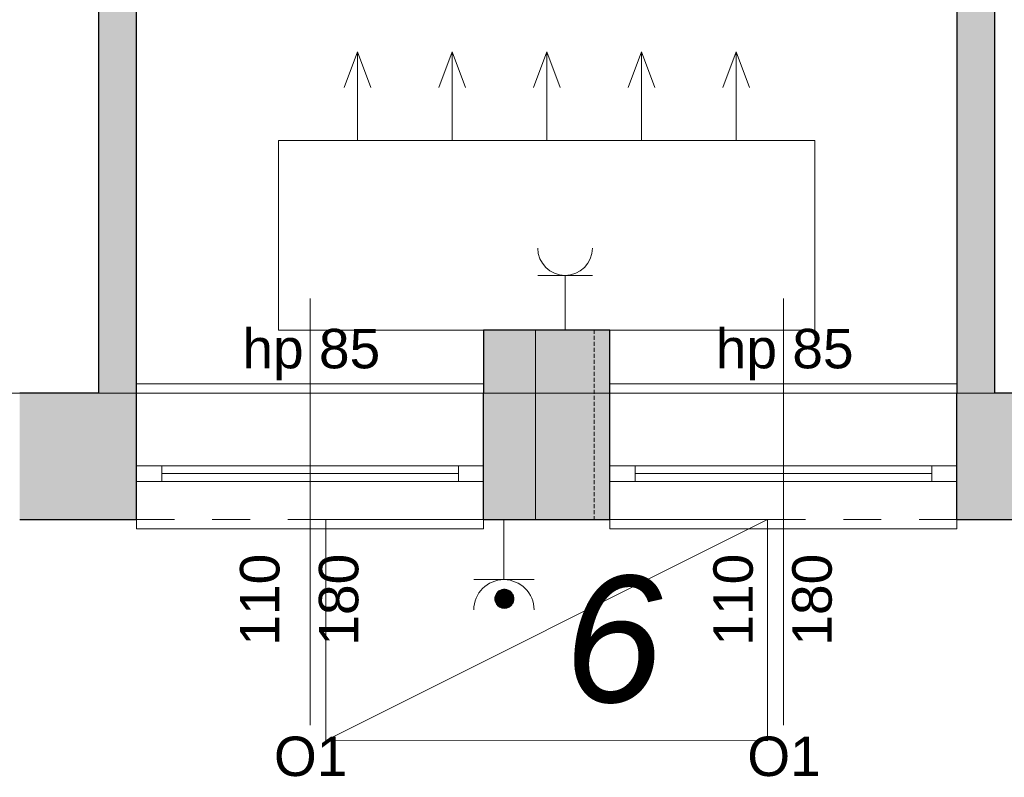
# Model space of a CAD drawing. Header units: centimetres. Extents: x -25572 to 23555, y -2435 to 15405.
# Tile 43 of 134: x 9611 to 9923, y 1562 to 1802. Entities that reach past the tile are written whole.
import ezdxf

# ---------------------------------------------------------------- set-up
doc = ezdxf.new("R2010")
doc.units = ezdxf.units.CM
doc.header["$MEASUREMENT"] = 0
doc.linetypes.add('DASHED', pattern=[1.905, 1.27, -0.635])
doc.linetypes.add('Przerywana', pattern=[24, 12, -12])
for name, color, linetype, lineweight in [('820-G Rysunki Obrazki_Nr_pióra__1', 7, 'Continuous', 13), ('820-G Rysunki Obrazki_Nr_pióra__10', 7, 'Continuous', 13), ('820-G Rysunki Obrazki_Nr_pióra__20', 1, 'Continuous', 13), ('820-G Rysunki Obrazki_Nr_pióra__4', 7, 'Continuous', 13), ('Nowe_220-A Ściany_Nr_pióra__19', 255, 'Continuous', 0), ('Nowe_220-A Ściany_Nr_pióra__23', 7, 'Continuous', 15), ('Nowe_220-A Ściany_Nr_pióra__27', 7, 'Continuous', 25), ('Nowe_220-A Ściany_Nr_pióra__3', 7, 'Continuous', 13), ('Nowe_220-A Ściany_Nr_pióra__7', 7, 'Continuous', 13), ('Nowe_450-K Stropy_Nr_pióra__89', 7, 'Continuous', 13)]:
    doc.layers.add(name, color=color, linetype=linetype, lineweight=lineweight)
doc.layers.add('820-G Rysunki Obrazki_Nr_pióra__5', color=7, linetype='Continuous', lineweight=13, true_color=0x40a5ff)
doc.layers.add('Nowe_220-A Ściany_Nr_pióra__45', color=7, linetype='Continuous', lineweight=15, true_color=0x40a5ff)
doc.styles.add('STYL_AUTOMATYCZNY_5', font='arial.ttf')
doc.styles.add('STYL_AUTOMATYCZNY_6', font='arial.ttf')

msp = doc.modelspace()

# ---------------------------------------------------------------- hatches: boundary and pattern name
at = {"layer": '820-G Rysunki Obrazki_Nr_pióra__1', "linetype": 'Continuous', "lineweight": 13}
for points in [[(9762.21, 1616.92), (9762.21, 1619.48), (9762.11, 1619.23)], [(9762.33, 1616.68), (9762.33, 1619.71), (9762.21, 1619.48)], [(9762.21, 1616.92), (9762.33, 1616.68), (9762.21, 1619.48)], [(9762.48, 1619.93), (9762.33, 1619.71), (9767.44, 1619.93)], [(9762.33, 1619.71), (9767.58, 1619.71), (9767.44, 1619.93)], [(9762.48, 1616.46), (9762.48, 1619.93), (9762.33, 1619.71)], [(9762.33, 1616.68), (9762.48, 1616.46), (9762.33, 1619.71)], [(9762.64, 1620.14), (9762.48, 1619.93), (9767.28, 1620.14)], [(9762.48, 1619.93), (9767.44, 1619.93), (9767.28, 1620.14)], [(9762.64, 1616.25), (9762.64, 1620.14), (9762.48, 1619.93)], [(9762.48, 1616.46), (9762.64, 1616.25), (9762.48, 1619.93)], [(9762.82, 1620.34), (9762.64, 1620.14), (9767.1, 1620.34)], [(9762.64, 1620.14), (9767.28, 1620.14), (9767.1, 1620.34)], [(9762.82, 1616.05), (9762.82, 1620.34), (9762.64, 1620.14)], [(9762.64, 1616.25), (9762.82, 1616.05), (9762.64, 1620.14)], [(9763.01, 1620.52), (9762.82, 1620.34), (9766.91, 1620.52)], [(9762.82, 1620.34), (9767.1, 1620.34), (9766.91, 1620.52)], [(9763.01, 1615.87), (9763.01, 1620.52), (9762.82, 1620.34)], [(9762.82, 1616.05), (9763.01, 1615.87), (9762.82, 1620.34)], [(9763.22, 1620.68), (9763.01, 1620.52), (9766.7, 1620.68)], [(9763.01, 1620.52), (9766.91, 1620.52), (9766.7, 1620.68)], [(9763.22, 1615.71), (9763.22, 1620.68), (9763.01, 1620.52)], [(9763.01, 1615.87), (9763.22, 1615.71), (9763.01, 1620.52)], [(9763.44, 1620.82), (9763.22, 1620.68), (9766.47, 1620.82)], [(9763.22, 1620.68), (9766.7, 1620.68), (9766.47, 1620.82)], [(9763.44, 1615.57), (9763.44, 1620.82), (9763.22, 1620.68)], [(9763.22, 1615.71), (9763.44, 1615.57), (9763.22, 1620.68)], [(9763.68, 1620.94), (9763.44, 1620.82), (9766.24, 1620.94)], [(9763.44, 1620.82), (9766.47, 1620.82), (9766.24, 1620.94)], [(9763.68, 1615.45), (9763.68, 1620.94), (9763.44, 1620.82)], [(9763.44, 1615.57), (9763.68, 1615.45), (9763.44, 1620.82)], [(9763.92, 1621.04), (9763.68, 1620.94), (9765.99, 1621.04)], [(9763.68, 1620.94), (9766.24, 1620.94), (9765.99, 1621.04)], [(9763.92, 1615.35), (9763.92, 1621.04), (9763.68, 1620.94)], [(9763.68, 1615.45), (9763.92, 1615.35), (9763.68, 1620.94)], [(9764.17, 1621.12), (9763.92, 1621.04), (9765.74, 1621.12)], [(9763.92, 1621.04), (9765.99, 1621.04), (9765.74, 1621.12)], [(9764.17, 1615.27), (9764.17, 1621.12), (9763.92, 1621.04)], [(9763.92, 1615.35), (9764.17, 1615.27), (9763.92, 1621.04)], [(9764.43, 1621.18), (9764.17, 1621.12), (9765.48, 1621.18)], [(9764.17, 1621.12), (9765.74, 1621.12), (9765.48, 1621.18)], [(9764.43, 1615.21), (9764.43, 1621.18), (9764.17, 1621.12)], [(9764.17, 1615.27), (9764.43, 1615.21), (9764.17, 1621.12)], [(9764.69, 1621.21), (9764.43, 1621.18), (9765.22, 1621.21)], [(9764.43, 1621.18), (9765.48, 1621.18), (9765.22, 1621.21)], [(9764.69, 1615.18), (9764.69, 1621.21), (9764.43, 1621.18)], [(9764.43, 1615.21), (9764.69, 1615.18), (9764.43, 1621.18)], [(9764.96, 1615.17), (9764.96, 1621.23), (9764.69, 1621.21)], [(9764.69, 1615.18), (9764.96, 1615.17), (9764.69, 1621.21)], [(9764.96, 1615.17), (9765.22, 1615.18), (9764.96, 1621.23)], [(9765.22, 1615.18), (9765.22, 1621.21), (9764.96, 1621.23)], [(9765.22, 1615.18), (9765.48, 1615.21), (9765.22, 1621.21)], [(9765.48, 1615.21), (9765.48, 1621.18), (9765.22, 1621.21)], [(9765.48, 1615.21), (9765.74, 1615.27), (9765.48, 1621.18)], [(9765.74, 1615.27), (9765.74, 1621.12), (9765.48, 1621.18)], [(9765.74, 1615.27), (9765.99, 1615.35), (9765.74, 1621.12)], [(9765.99, 1615.35), (9765.99, 1621.04), (9765.74, 1621.12)], [(9765.99, 1615.35), (9766.24, 1615.45), (9765.99, 1621.04)], [(9766.24, 1615.45), (9766.24, 1620.94), (9765.99, 1621.04)], [(9766.24, 1615.45), (9766.47, 1615.57), (9766.24, 1620.94)], [(9766.47, 1615.57), (9766.47, 1620.82), (9766.24, 1620.94)], [(9766.47, 1615.57), (9766.7, 1615.71), (9766.47, 1620.82)], [(9766.7, 1615.71), (9766.7, 1620.68), (9766.47, 1620.82)], [(9766.7, 1615.71), (9766.91, 1615.87), (9766.7, 1620.68)], [(9766.91, 1615.87), (9766.91, 1620.52), (9766.7, 1620.68)], [(9766.91, 1615.87), (9767.1, 1616.05), (9766.91, 1620.52)], [(9767.1, 1616.05), (9767.1, 1620.34), (9766.91, 1620.52)], [(9767.1, 1616.05), (9767.28, 1616.25), (9767.1, 1620.34)], [(9767.28, 1616.25), (9767.28, 1620.14), (9767.1, 1620.34)], [(9767.28, 1616.25), (9767.44, 1616.46), (9767.28, 1620.14)], [(9767.44, 1616.46), (9767.44, 1619.93), (9767.28, 1620.14)], [(9767.44, 1616.46), (9767.58, 1616.68), (9767.44, 1619.93)], [(9767.58, 1616.68), (9767.58, 1619.71), (9767.44, 1619.93)], [(9767.58, 1616.68), (9767.7, 1616.92), (9767.58, 1619.71)], [(9767.7, 1616.92), (9767.7, 1619.48), (9767.58, 1619.71)], [(9767.7, 1616.92), (9767.81, 1617.16), (9767.7, 1619.48)], [(9767.81, 1617.16), (9767.81, 1619.23), (9767.7, 1619.48)], [(9761.97, 1617.67), (9761.97, 1618.72), (9761.94, 1618.46)], [(9761.94, 1617.93), (9761.97, 1617.67), (9761.94, 1618.46)], [(9762.03, 1617.41), (9762.03, 1618.98), (9761.97, 1618.72)], [(9761.97, 1617.67), (9762.03, 1617.41), (9761.97, 1618.72)], [(9762.11, 1617.16), (9762.11, 1619.23), (9762.03, 1618.98)], [(9762.03, 1617.41), (9762.11, 1617.16), (9762.03, 1618.98)], [(9762.11, 1617.16), (9762.21, 1616.92), (9762.11, 1619.23)], [(9767.81, 1617.16), (9767.89, 1617.41), (9767.81, 1619.23)], [(9767.89, 1617.41), (9767.89, 1618.98), (9767.81, 1619.23)], [(9767.89, 1617.41), (9767.94, 1617.67), (9767.89, 1618.98)], [(9767.94, 1617.67), (9767.94, 1618.72), (9767.89, 1618.98)], [(9767.94, 1617.67), (9767.98, 1617.93), (9767.94, 1618.72)], [(9767.98, 1617.93), (9767.98, 1618.46), (9767.94, 1618.72)]]:
    msp.add_hatch(color=7, dxfattribs=at).paths.add_polyline_path(points)
at = {"layer": 'Nowe_220-A Ściany_Nr_pióra__19', "linetype": 'Continuous', "lineweight": 0}
for points in [[(9920.38, 1683.34), (9920.38, 2096.34), (9908.38, 2096.34), (9908.38, 1683.34)], [(9648.38, 1643.34), (9648.38, 1961.34), (9636.38, 1961.34), (9636.38, 1643.34)], [(9758.38, 1703.34), (9758.38, 1643.34), (9798.38, 1643.34), (9798.38, 1703.34)], [(9636.38, 1683.34), (9611.38, 1683.34), (9611.38, 1643.34), (9636.38, 1643.34)], [(9908.38, 1683.34), (9908.38, 1643.34), (9942.16, 1643.34), (9942.16, 1683.34)]]:
    msp.add_hatch(color=255, dxfattribs=at).paths.add_polyline_path(points)

# ---------------------------------------------------------------- linework, layer by layer
at = {"layer": '820-G Rysunki Obrazki_Nr_pióra__20', "color": 1, "linetype": 'Continuous', "lineweight": 13}
for points in [[(9718.38, 1763.34), (9718.38, 1791.46), (9714.15, 1780.17)], [(9718.38, 1763.34), (9718.38, 1791.46), (9722.6, 1780.17)], [(9748.38, 1763.34), (9748.38, 1791.46), (9744.15, 1780.17)], [(9748.38, 1763.34), (9748.38, 1791.46), (9752.6, 1780.17)], [(9778.38, 1763.34), (9778.38, 1791.46), (9774.15, 1780.17)], [(9778.38, 1763.34), (9778.38, 1791.46), (9782.6, 1780.17)], [(9808.38, 1763.34), (9808.38, 1791.46), (9804.15, 1780.17)], [(9808.38, 1763.34), (9808.38, 1791.46), (9812.6, 1780.17)], [(9838.38, 1763.34), (9838.38, 1791.46), (9834.15, 1780.17)], [(9838.38, 1763.34), (9838.38, 1791.46), (9842.6, 1780.17)], [(9774.87, 1703.45), (9774.87, 1643.45)], [(9848.38, 1573.25), (9708.38, 1573.34), (9708.38, 1643.34), (9848.38, 1643.34), (9848.33, 1573.25)], [(9848.38, 1643.34), (9708.38, 1573.34)]]:
    msp.add_lwpolyline(points, dxfattribs=at)
msp.add_lwpolyline([(9863.38, 1703.34), (9863.38, 1763.34), (9693.38, 1763.34), (9693.38, 1703.34)], close=True, dxfattribs=at)
at = {"layer": '820-G Rysunki Obrazki_Nr_pióra__4', "color": 7, "linetype": 'Continuous', "lineweight": 13}
for p, q in [((9775.53, 1720.65), (9792.84, 1720.65)), ((9784.18, 1720.65), (9784.18, 1703.34)), ((9764.82, 1624.26), (9764.82, 1643.34)), ((9755.28, 1624.26), (9774.36, 1624.26)), ((9762.21, 1619.48), (9762.11, 1619.23)), ((9762.33, 1619.71), (9762.21, 1619.48)), ((9762.21, 1616.92), (9762.21, 1619.48)), ((9762.33, 1616.68), (9762.21, 1619.48)), ((9762.21, 1619.48), (9762.21, 1616.92)), ((9762.21, 1619.48), (9762.33, 1616.68)), ((9762.33, 1619.71), (9767.44, 1619.93)), ((9762.48, 1619.93), (9762.33, 1619.71)), ((9767.44, 1619.93), (9762.33, 1619.71)), ((9762.48, 1619.93), (9762.33, 1619.71)), ((9762.33, 1616.68), (9762.33, 1619.71)), ((9762.48, 1616.46), (9762.33, 1619.71)), ((9762.33, 1619.71), (9762.33, 1616.68)), ((9762.33, 1619.71), (9762.48, 1616.46)), ((9762.48, 1619.93), (9767.28, 1620.14)), ((9762.64, 1620.14), (9762.48, 1619.93)), ((9767.28, 1620.14), (9762.48, 1619.93)), ((9762.64, 1620.14), (9762.48, 1619.93)), ((9762.48, 1619.93), (9767.44, 1619.93)), ((9767.44, 1619.93), (9762.48, 1619.93)), ((9762.48, 1616.46), (9762.48, 1619.93)), ((9762.64, 1616.25), (9762.48, 1619.93)), ((9762.48, 1619.93), (9762.48, 1616.46)), ((9762.48, 1619.93), (9762.64, 1616.25)), ((9762.64, 1620.14), (9767.1, 1620.34)), ((9762.82, 1620.34), (9762.64, 1620.14)), ((9767.1, 1620.34), (9762.64, 1620.14)), ((9762.82, 1620.34), (9762.64, 1620.14)), ((9762.64, 1620.14), (9767.28, 1620.14)), ((9767.28, 1620.14), (9762.64, 1620.14)), ((9762.64, 1616.25), (9762.64, 1620.14)), ((9762.82, 1616.05), (9762.64, 1620.14)), ((9762.64, 1620.14), (9762.64, 1616.25)), ((9762.64, 1620.14), (9762.82, 1616.05)), ((9762.82, 1620.34), (9766.91, 1620.52)), ((9763.01, 1620.52), (9762.82, 1620.34)), ((9766.91, 1620.52), (9762.82, 1620.34)), ((9763.01, 1620.52), (9762.82, 1620.34)), ((9762.82, 1620.34), (9767.1, 1620.34)), ((9767.1, 1620.34), (9762.82, 1620.34)), ((9762.82, 1616.05), (9762.82, 1620.34)), ((9763.01, 1615.87), (9762.82, 1620.34)), ((9762.82, 1620.34), (9762.82, 1616.05)), ((9762.82, 1620.34), (9763.01, 1615.87)), ((9763.01, 1620.52), (9766.7, 1620.68)), ((9763.22, 1620.68), (9763.01, 1620.52)), ((9766.7, 1620.68), (9763.01, 1620.52)), ((9763.22, 1620.68), (9763.01, 1620.52)), ((9763.01, 1620.52), (9766.91, 1620.52)), ((9766.91, 1620.52), (9763.01, 1620.52)), ((9763.01, 1615.87), (9763.01, 1620.52)), ((9763.22, 1615.71), (9763.01, 1620.52)), ((9763.01, 1620.52), (9763.01, 1615.87)), ((9763.01, 1620.52), (9763.22, 1615.71)), ((9763.22, 1620.68), (9766.47, 1620.82)), ((9763.44, 1620.82), (9763.22, 1620.68)), ((9766.47, 1620.82), (9763.22, 1620.68)), ((9763.44, 1620.82), (9763.22, 1620.68)), ((9763.22, 1620.68), (9766.7, 1620.68)), ((9766.7, 1620.68), (9763.22, 1620.68)), ((9763.22, 1615.71), (9763.22, 1620.68)), ((9763.44, 1615.57), (9763.22, 1620.68)), ((9763.22, 1620.68), (9763.22, 1615.71)), ((9763.22, 1620.68), (9763.44, 1615.57)), ((9763.44, 1620.82), (9766.24, 1620.94)), ((9763.68, 1620.94), (9763.44, 1620.82)), ((9766.24, 1620.94), (9763.44, 1620.82)), ((9763.68, 1620.94), (9763.44, 1620.82)), ((9763.44, 1620.82), (9766.47, 1620.82)), ((9766.47, 1620.82), (9763.44, 1620.82)), ((9763.44, 1615.57), (9763.44, 1620.82)), ((9763.68, 1615.45), (9763.44, 1620.82)), ((9763.44, 1620.82), (9763.44, 1615.57)), ((9763.44, 1620.82), (9763.68, 1615.45)), ((9763.68, 1620.94), (9765.99, 1621.04)), ((9763.92, 1621.04), (9763.68, 1620.94)), ((9765.99, 1621.04), (9763.68, 1620.94)), ((9763.92, 1621.04), (9763.68, 1620.94)), ((9763.68, 1620.94), (9766.24, 1620.94)), ((9766.24, 1620.94), (9763.68, 1620.94)), ((9763.68, 1615.45), (9763.68, 1620.94)), ((9763.92, 1615.35), (9763.68, 1620.94)), ((9763.68, 1620.94), (9763.68, 1615.45)), ((9763.68, 1620.94), (9763.92, 1615.35)), ((9763.92, 1621.04), (9765.74, 1621.12)), ((9764.17, 1621.12), (9763.92, 1621.04)), ((9765.74, 1621.12), (9763.92, 1621.04)), ((9764.17, 1621.12), (9763.92, 1621.04)), ((9763.92, 1621.04), (9765.99, 1621.04)), ((9765.99, 1621.04), (9763.92, 1621.04)), ((9763.92, 1615.35), (9763.92, 1621.04)), ((9764.17, 1615.27), (9763.92, 1621.04)), ((9763.92, 1621.04), (9763.92, 1615.35)), ((9763.92, 1621.04), (9764.17, 1615.27)), ((9764.17, 1621.12), (9765.48, 1621.18)), ((9764.43, 1621.18), (9764.17, 1621.12)), ((9765.48, 1621.18), (9764.17, 1621.12)), ((9764.43, 1621.18), (9764.17, 1621.12)), ((9764.17, 1621.12), (9765.74, 1621.12)), ((9765.74, 1621.12), (9764.17, 1621.12)), ((9764.17, 1615.27), (9764.17, 1621.12)), ((9764.43, 1615.21), (9764.17, 1621.12)), ((9764.17, 1621.12), (9764.17, 1615.27)), ((9764.17, 1621.12), (9764.43, 1615.21)), ((9764.43, 1621.18), (9765.22, 1621.21)), ((9764.69, 1621.21), (9764.43, 1621.18)), ((9765.22, 1621.21), (9764.43, 1621.18)), ((9764.69, 1621.21), (9764.43, 1621.18)), ((9764.43, 1621.18), (9765.48, 1621.18)), ((9765.48, 1621.18), (9764.43, 1621.18)), ((9764.43, 1615.21), (9764.43, 1621.18)), ((9764.69, 1615.18), (9764.43, 1621.18)), ((9764.43, 1621.18), (9764.43, 1615.21)), ((9764.43, 1621.18), (9764.69, 1615.18)), ((9764.96, 1621.23), (9764.69, 1621.21)), ((9764.96, 1621.23), (9764.69, 1621.21)), ((9764.69, 1621.21), (9765.22, 1621.21)), ((9765.22, 1621.21), (9764.69, 1621.21)), ((9764.69, 1615.18), (9764.69, 1621.21)), ((9764.96, 1615.17), (9764.69, 1621.21)), ((9764.69, 1621.21), (9764.69, 1615.18)), ((9764.69, 1621.21), (9764.96, 1615.17)), ((9765.22, 1621.21), (9764.96, 1621.23)), ((9764.96, 1615.17), (9764.96, 1621.23)), ((9765.22, 1615.18), (9764.96, 1621.23)), ((9764.96, 1621.23), (9764.96, 1615.17)), ((9765.22, 1621.21), (9764.96, 1621.23)), ((9764.96, 1621.23), (9765.22, 1615.18)), ((9765.48, 1621.18), (9765.22, 1621.21)), ((9765.22, 1615.18), (9765.22, 1621.21)), ((9765.48, 1615.21), (9765.22, 1621.21)), ((9765.22, 1621.21), (9765.22, 1615.18)), ((9765.48, 1621.18), (9765.22, 1621.21)), ((9765.22, 1621.21), (9765.48, 1615.21)), ((9765.74, 1621.12), (9765.48, 1621.18)), ((9765.48, 1615.21), (9765.48, 1621.18)), ((9765.74, 1615.27), (9765.48, 1621.18)), ((9765.48, 1621.18), (9765.48, 1615.21)), ((9765.74, 1621.12), (9765.48, 1621.18)), ((9765.48, 1621.18), (9765.74, 1615.27)), ((9765.99, 1621.04), (9765.74, 1621.12)), ((9765.74, 1615.27), (9765.74, 1621.12)), ((9765.99, 1615.35), (9765.74, 1621.12)), ((9765.74, 1621.12), (9765.74, 1615.27)), ((9765.99, 1621.04), (9765.74, 1621.12)), ((9765.74, 1621.12), (9765.99, 1615.35)), ((9766.24, 1620.94), (9765.99, 1621.04)), ((9765.99, 1615.35), (9765.99, 1621.04)), ((9766.24, 1615.45), (9765.99, 1621.04)), ((9765.99, 1621.04), (9765.99, 1615.35)), ((9766.24, 1620.94), (9765.99, 1621.04)), ((9765.99, 1621.04), (9766.24, 1615.45)), ((9766.47, 1620.82), (9766.24, 1620.94)), ((9766.24, 1615.45), (9766.24, 1620.94)), ((9766.47, 1615.57), (9766.24, 1620.94)), ((9766.24, 1620.94), (9766.24, 1615.45)), ((9766.47, 1620.82), (9766.24, 1620.94)), ((9766.24, 1620.94), (9766.47, 1615.57)), ((9766.7, 1620.68), (9766.47, 1620.82)), ((9766.47, 1615.57), (9766.47, 1620.82)), ((9766.7, 1615.71), (9766.47, 1620.82)), ((9766.47, 1620.82), (9766.47, 1615.57)), ((9766.7, 1620.68), (9766.47, 1620.82)), ((9766.47, 1620.82), (9766.7, 1615.71)), ((9766.91, 1620.52), (9766.7, 1620.68)), ((9766.7, 1615.71), (9766.7, 1620.68)), ((9766.91, 1615.87), (9766.7, 1620.68)), ((9766.7, 1620.68), (9766.7, 1615.71)), ((9766.91, 1620.52), (9766.7, 1620.68)), ((9766.7, 1620.68), (9766.91, 1615.87)), ((9767.1, 1620.34), (9766.91, 1620.52)), ((9766.91, 1615.87), (9766.91, 1620.52)), ((9767.1, 1616.05), (9766.91, 1620.52)), ((9766.91, 1620.52), (9766.91, 1615.87)), ((9767.1, 1620.34), (9766.91, 1620.52)), ((9766.91, 1620.52), (9767.1, 1616.05)), ((9767.28, 1620.14), (9767.1, 1620.34)), ((9767.1, 1616.05), (9767.1, 1620.34)), ((9767.28, 1616.25), (9767.1, 1620.34)), ((9767.1, 1620.34), (9767.1, 1616.05)), ((9767.28, 1620.14), (9767.1, 1620.34)), ((9767.1, 1620.34), (9767.28, 1616.25)), ((9767.44, 1619.93), (9767.28, 1620.14)), ((9767.28, 1616.25), (9767.28, 1620.14)), ((9767.44, 1616.46), (9767.28, 1620.14)), ((9767.28, 1620.14), (9767.28, 1616.25)), ((9767.44, 1619.93), (9767.28, 1620.14)), ((9767.28, 1620.14), (9767.44, 1616.46)), ((9767.58, 1619.71), (9767.44, 1619.93)), ((9767.44, 1616.46), (9767.44, 1619.93)), ((9767.58, 1616.68), (9767.44, 1619.93)), ((9767.44, 1619.93), (9767.44, 1616.46)), ((9767.58, 1619.71), (9767.44, 1619.93)), ((9767.44, 1619.93), (9767.58, 1616.68)), ((9767.58, 1616.68), (9767.58, 1619.71)), ((9767.7, 1616.92), (9767.58, 1619.71)), ((9767.58, 1619.71), (9767.58, 1616.68)), ((9767.7, 1619.48), (9767.58, 1619.71)), ((9767.58, 1619.71), (9767.7, 1616.92)), ((9767.7, 1616.92), (9767.7, 1619.48)), ((9767.81, 1617.16), (9767.7, 1619.48)), ((9767.7, 1619.48), (9767.7, 1616.92)), ((9767.81, 1619.23), (9767.7, 1619.48)), ((9767.7, 1619.48), (9767.81, 1617.16)), ((9761.94, 1618.46), (9761.93, 1618.2)), ((9761.93, 1618.2), (9761.94, 1617.93)), ((9761.97, 1618.72), (9761.94, 1618.46)), ((9761.94, 1617.93), (9761.94, 1618.46)), ((9761.97, 1617.67), (9761.94, 1618.46)), ((9761.94, 1618.46), (9761.94, 1617.93)), ((9761.94, 1618.46), (9761.97, 1617.67)), ((9761.94, 1617.93), (9761.97, 1617.67)), ((9762.03, 1618.98), (9761.97, 1618.72)), ((9761.97, 1617.67), (9761.97, 1618.72)), ((9762.03, 1617.41), (9761.97, 1618.72)), ((9761.97, 1618.72), (9761.97, 1617.67)), ((9761.97, 1618.72), (9762.03, 1617.41)), ((9761.97, 1617.67), (9762.03, 1617.41)), ((9762.11, 1619.23), (9762.03, 1618.98)), ((9762.03, 1617.41), (9762.03, 1618.98)), ((9762.11, 1617.16), (9762.03, 1618.98)), ((9762.03, 1618.98), (9762.03, 1617.41)), ((9762.03, 1618.98), (9762.11, 1617.16)), ((9762.03, 1617.41), (9762.11, 1617.16)), ((9762.11, 1617.16), (9762.11, 1619.23)), ((9762.21, 1616.92), (9762.11, 1619.23)), ((9762.11, 1619.23), (9762.11, 1617.16)), ((9762.11, 1619.23), (9762.21, 1616.92)), ((9762.11, 1617.16), (9762.21, 1616.92)), ((9762.21, 1616.92), (9762.33, 1616.68)), ((9762.33, 1616.68), (9762.48, 1616.46)), ((9762.48, 1616.46), (9762.64, 1616.25)), ((9762.64, 1616.25), (9762.82, 1616.05)), ((9767.1, 1616.05), (9767.28, 1616.25)), ((9767.28, 1616.25), (9767.44, 1616.46)), ((9767.44, 1616.46), (9767.58, 1616.68)), ((9767.58, 1616.68), (9767.7, 1616.92)), ((9767.7, 1616.92), (9767.81, 1617.16)), ((9767.81, 1617.16), (9767.81, 1619.23)), ((9767.89, 1617.41), (9767.81, 1619.23)), ((9767.81, 1619.23), (9767.81, 1617.16)), ((9767.89, 1618.98), (9767.81, 1619.23)), ((9767.81, 1619.23), (9767.89, 1617.41)), ((9767.81, 1617.16), (9767.89, 1617.41)), ((9767.89, 1617.41), (9767.89, 1618.98)), ((9767.94, 1617.67), (9767.89, 1618.98)), ((9767.89, 1618.98), (9767.89, 1617.41)), ((9767.94, 1618.72), (9767.89, 1618.98)), ((9767.89, 1618.98), (9767.94, 1617.67)), ((9767.89, 1617.41), (9767.94, 1617.67)), ((9767.94, 1617.67), (9767.94, 1618.72)), ((9767.98, 1617.93), (9767.94, 1618.72)), ((9767.94, 1618.72), (9767.94, 1617.67)), ((9767.98, 1618.46), (9767.94, 1618.72)), ((9767.94, 1618.72), (9767.98, 1617.93)), ((9767.94, 1617.67), (9767.98, 1617.93)), ((9767.98, 1617.93), (9767.98, 1618.46)), ((9767.99, 1618.2), (9767.98, 1618.46)), ((9767.98, 1618.46), (9767.98, 1617.93)), ((9767.98, 1617.93), (9767.99, 1618.2)), ((9762.82, 1616.05), (9763.01, 1615.87)), ((9763.01, 1615.87), (9763.22, 1615.71)), ((9763.22, 1615.71), (9763.44, 1615.57)), ((9763.44, 1615.57), (9763.68, 1615.45)), ((9763.68, 1615.45), (9763.92, 1615.35)), ((9763.92, 1615.35), (9764.17, 1615.27)), ((9764.17, 1615.27), (9764.43, 1615.21)), ((9764.43, 1615.21), (9764.69, 1615.18)), ((9764.69, 1615.18), (9764.96, 1615.17)), ((9764.96, 1615.17), (9765.22, 1615.18)), ((9765.22, 1615.18), (9765.48, 1615.21)), ((9765.48, 1615.21), (9765.74, 1615.27)), ((9765.74, 1615.27), (9765.99, 1615.35)), ((9765.99, 1615.35), (9766.24, 1615.45)), ((9766.24, 1615.45), (9766.47, 1615.57)), ((9766.47, 1615.57), (9766.7, 1615.71)), ((9766.7, 1615.71), (9766.91, 1615.87)), ((9766.91, 1615.87), (9767.1, 1616.05))]:
    msp.add_line(p, q, dxfattribs=at)
for points in [[(9762.21, 1619.48), (9762.11, 1619.23), (9762.21, 1616.92)], [(9762.33, 1619.71), (9762.21, 1619.48), (9762.33, 1616.68)], [(9762.33, 1616.68), (9762.21, 1619.48), (9762.21, 1616.92)], [(9762.33, 1619.71), (9767.44, 1619.93), (9762.48, 1619.93)], [(9767.58, 1619.71), (9767.44, 1619.93), (9762.33, 1619.71)], [(9762.48, 1619.93), (9762.33, 1619.71), (9762.48, 1616.46)], [(9762.48, 1616.46), (9762.33, 1619.71), (9762.33, 1616.68)], [(9762.48, 1619.93), (9767.28, 1620.14), (9762.64, 1620.14)], [(9767.44, 1619.93), (9767.28, 1620.14), (9762.48, 1619.93)], [(9762.64, 1620.14), (9762.48, 1619.93), (9762.64, 1616.25)], [(9762.64, 1616.25), (9762.48, 1619.93), (9762.48, 1616.46)], [(9762.64, 1620.14), (9767.1, 1620.34), (9762.82, 1620.34)], [(9767.28, 1620.14), (9767.1, 1620.34), (9762.64, 1620.14)], [(9762.82, 1620.34), (9762.64, 1620.14), (9762.82, 1616.05)], [(9762.82, 1616.05), (9762.64, 1620.14), (9762.64, 1616.25)], [(9762.82, 1620.34), (9766.91, 1620.52), (9763.01, 1620.52)], [(9767.1, 1620.34), (9766.91, 1620.52), (9762.82, 1620.34)], [(9763.01, 1620.52), (9762.82, 1620.34), (9763.01, 1615.87)], [(9763.01, 1615.87), (9762.82, 1620.34), (9762.82, 1616.05)], [(9763.01, 1620.52), (9766.7, 1620.68), (9763.22, 1620.68)], [(9766.91, 1620.52), (9766.7, 1620.68), (9763.01, 1620.52)], [(9763.22, 1620.68), (9763.01, 1620.52), (9763.22, 1615.71)], [(9763.22, 1615.71), (9763.01, 1620.52), (9763.01, 1615.87)], [(9763.22, 1620.68), (9766.47, 1620.82), (9763.44, 1620.82)], [(9766.7, 1620.68), (9766.47, 1620.82), (9763.22, 1620.68)], [(9763.44, 1620.82), (9763.22, 1620.68), (9763.44, 1615.57)], [(9763.44, 1615.57), (9763.22, 1620.68), (9763.22, 1615.71)], [(9763.44, 1620.82), (9766.24, 1620.94), (9763.68, 1620.94)], [(9766.47, 1620.82), (9766.24, 1620.94), (9763.44, 1620.82)], [(9763.68, 1620.94), (9763.44, 1620.82), (9763.68, 1615.45)], [(9763.68, 1615.45), (9763.44, 1620.82), (9763.44, 1615.57)], [(9763.68, 1620.94), (9765.99, 1621.04), (9763.92, 1621.04)], [(9766.24, 1620.94), (9765.99, 1621.04), (9763.68, 1620.94)], [(9763.92, 1621.04), (9763.68, 1620.94), (9763.92, 1615.35)], [(9763.92, 1615.35), (9763.68, 1620.94), (9763.68, 1615.45)], [(9763.92, 1621.04), (9765.74, 1621.12), (9764.17, 1621.12)], [(9765.99, 1621.04), (9765.74, 1621.12), (9763.92, 1621.04)], [(9764.17, 1621.12), (9763.92, 1621.04), (9764.17, 1615.27)], [(9764.17, 1615.27), (9763.92, 1621.04), (9763.92, 1615.35)], [(9764.17, 1621.12), (9765.48, 1621.18), (9764.43, 1621.18)], [(9765.74, 1621.12), (9765.48, 1621.18), (9764.17, 1621.12)], [(9764.43, 1621.18), (9764.17, 1621.12), (9764.43, 1615.21)], [(9764.43, 1615.21), (9764.17, 1621.12), (9764.17, 1615.27)], [(9764.43, 1621.18), (9765.22, 1621.21), (9764.69, 1621.21)], [(9765.48, 1621.18), (9765.22, 1621.21), (9764.43, 1621.18)], [(9764.69, 1621.21), (9764.43, 1621.18), (9764.69, 1615.18)], [(9764.69, 1615.18), (9764.43, 1621.18), (9764.43, 1615.21)], [(9765.22, 1621.21), (9764.96, 1621.23), (9764.69, 1621.21)], [(9764.96, 1621.23), (9764.69, 1621.21), (9764.96, 1615.17)], [(9764.96, 1615.17), (9764.69, 1621.21), (9764.69, 1615.18)], [(9765.22, 1615.18), (9764.96, 1621.23), (9764.96, 1615.17)], [(9765.22, 1621.21), (9764.96, 1621.23), (9765.22, 1615.18)], [(9765.48, 1615.21), (9765.22, 1621.21), (9765.22, 1615.18)], [(9765.48, 1621.18), (9765.22, 1621.21), (9765.48, 1615.21)], [(9765.74, 1615.27), (9765.48, 1621.18), (9765.48, 1615.21)], [(9765.74, 1621.12), (9765.48, 1621.18), (9765.74, 1615.27)], [(9765.99, 1615.35), (9765.74, 1621.12), (9765.74, 1615.27)], [(9765.99, 1621.04), (9765.74, 1621.12), (9765.99, 1615.35)], [(9766.24, 1615.45), (9765.99, 1621.04), (9765.99, 1615.35)], [(9766.24, 1620.94), (9765.99, 1621.04), (9766.24, 1615.45)], [(9766.47, 1615.57), (9766.24, 1620.94), (9766.24, 1615.45)], [(9766.47, 1620.82), (9766.24, 1620.94), (9766.47, 1615.57)], [(9766.7, 1615.71), (9766.47, 1620.82), (9766.47, 1615.57)], [(9766.7, 1620.68), (9766.47, 1620.82), (9766.7, 1615.71)], [(9766.91, 1615.87), (9766.7, 1620.68), (9766.7, 1615.71)], [(9766.91, 1620.52), (9766.7, 1620.68), (9766.91, 1615.87)], [(9767.1, 1616.05), (9766.91, 1620.52), (9766.91, 1615.87)], [(9767.1, 1620.34), (9766.91, 1620.52), (9767.1, 1616.05)], [(9767.28, 1616.25), (9767.1, 1620.34), (9767.1, 1616.05)], [(9767.28, 1620.14), (9767.1, 1620.34), (9767.28, 1616.25)], [(9767.44, 1616.46), (9767.28, 1620.14), (9767.28, 1616.25)], [(9767.44, 1619.93), (9767.28, 1620.14), (9767.44, 1616.46)], [(9767.58, 1616.68), (9767.44, 1619.93), (9767.44, 1616.46)], [(9767.58, 1619.71), (9767.44, 1619.93), (9767.58, 1616.68)], [(9767.7, 1616.92), (9767.58, 1619.71), (9767.58, 1616.68)], [(9767.7, 1619.48), (9767.58, 1619.71), (9767.7, 1616.92)], [(9767.81, 1617.16), (9767.7, 1619.48), (9767.7, 1616.92)], [(9767.81, 1619.23), (9767.7, 1619.48), (9767.81, 1617.16)], [(9761.94, 1618.46), (9761.93, 1618.2), (9761.94, 1617.93)], [(9761.97, 1618.72), (9761.94, 1618.46), (9761.97, 1617.67)], [(9761.97, 1617.67), (9761.94, 1618.46), (9761.94, 1617.93)], [(9762.03, 1618.98), (9761.97, 1618.72), (9762.03, 1617.41)], [(9762.03, 1617.41), (9761.97, 1618.72), (9761.97, 1617.67)], [(9762.11, 1619.23), (9762.03, 1618.98), (9762.11, 1617.16)], [(9762.11, 1617.16), (9762.03, 1618.98), (9762.03, 1617.41)], [(9762.21, 1616.92), (9762.11, 1619.23), (9762.11, 1617.16)], [(9767.89, 1617.41), (9767.81, 1619.23), (9767.81, 1617.16)], [(9767.89, 1618.98), (9767.81, 1619.23), (9767.89, 1617.41)], [(9767.94, 1617.67), (9767.89, 1618.98), (9767.89, 1617.41)], [(9767.94, 1618.72), (9767.89, 1618.98), (9767.94, 1617.67)], [(9767.98, 1617.93), (9767.94, 1618.72), (9767.94, 1617.67)], [(9767.98, 1618.46), (9767.94, 1618.72), (9767.98, 1617.93)], [(9767.99, 1618.2), (9767.98, 1618.46), (9767.98, 1617.93)]]:
    msp.add_lwpolyline(points, close=True, dxfattribs=at)
for centre, radius, start, end in [((9784.18, 1729.31), 8.66, 180, 0), ((9764.82, 1614.72), 9.54, 0, 180)]:
    msp.add_arc(centre, radius, start, end, dxfattribs=at)
at = {"layer": '820-G Rysunki Obrazki_Nr_pióra__5', "color": 161, "linetype": 'DASHED', "lineweight": 13, "true_color": 0x40a5ff}
msp.add_lwpolyline([(9793.38, 1703.45), (9793.38, 1643.45)], dxfattribs=at)
at = {"layer": 'Nowe_220-A Ściany_Nr_pióra__23', "color": 7, "linetype": 'Continuous', "lineweight": 15}
for p, q in [((9648.38, 1660.34), (9656.38, 1660.34)), ((9656.38, 1660.34), (9656.38, 1655.34)), ((9750.38, 1655.34), (9750.38, 1660.34)), ((9750.38, 1660.34), (9758.38, 1660.34)), ((9806.38, 1660.34), (9798.38, 1660.34)), ((9806.38, 1655.34), (9806.38, 1660.34)), ((9908.38, 1660.34), (9900.38, 1660.34)), ((9900.38, 1660.34), (9900.38, 1655.34)), ((9656.38, 1655.34), (9648.38, 1655.34)), ((9758.38, 1655.34), (9750.38, 1655.34)), ((9798.38, 1655.34), (9806.38, 1655.34)), ((9900.38, 1655.34), (9908.38, 1655.34))]:
    msp.add_line(p, q, dxfattribs=at)
at = {"layer": 'Nowe_220-A Ściany_Nr_pióra__27', "color": 7, "linetype": 'Continuous', "lineweight": 25}
for p, q in [((9648.38, 1660.34), (9648.38, 1683.34)), ((9648.38, 1660.34), (9648.38, 1683.34)), ((9758.38, 1660.34), (9758.38, 1683.34)), ((9758.38, 1660.34), (9758.38, 1683.34)), ((9798.38, 1660.34), (9798.38, 1683.34)), ((9798.38, 1660.34), (9798.38, 1683.34)), ((9908.38, 1660.34), (9908.38, 1683.34)), ((9908.38, 1660.34), (9908.38, 1683.34)), ((9648.38, 1655.34), (9648.38, 1660.34)), ((9648.38, 1655.34), (9648.38, 1660.34)), ((9648.38, 1655.34), (9648.38, 1660.34)), ((9758.38, 1655.34), (9758.38, 1660.34)), ((9758.38, 1655.34), (9758.38, 1660.34)), ((9758.38, 1655.34), (9758.38, 1660.34)), ((9798.38, 1655.34), (9798.38, 1660.34)), ((9798.38, 1655.34), (9798.38, 1660.34)), ((9798.38, 1655.34), (9798.38, 1660.34)), ((9908.38, 1655.34), (9908.38, 1660.34)), ((9908.38, 1655.34), (9908.38, 1660.34)), ((9908.38, 1655.34), (9908.38, 1660.34)), ((9648.38, 1643.34), (9648.38, 1655.34)), ((9648.38, 1643.34), (9648.38, 1655.34)), ((9758.38, 1643.34), (9758.38, 1655.34)), ((9758.38, 1643.34), (9758.38, 1655.34)), ((9798.38, 1643.34), (9798.38, 1655.34)), ((9798.38, 1643.34), (9798.38, 1655.34)), ((9908.38, 1643.34), (9908.38, 1655.34)), ((9908.38, 1643.34), (9908.38, 1655.34))]:
    msp.add_line(p, q, dxfattribs=at)
for points in [[(9908.38, 2096.34), (9908.38, 1683.34)], [(9920.38, 1683.34), (9920.38, 2096.34)], [(9636.38, 1961.34), (9636.38, 1683.34)], [(9648.38, 1683.34), (9648.38, 1961.34)], [(9758.38, 1703.34), (9758.38, 1683.34)], [(9798.38, 1703.34), (9758.38, 1703.34)], [(9798.38, 1683.34), (9798.38, 1703.34)], [(9636.38, 1683.34), (9611.38, 1683.34)], [(9942.16, 1683.34), (9920.38, 1683.34)], [(9611.38, 1643.34), (9636.38, 1643.34)], [(9636.38, 1643.34), (9648.38, 1643.34)], [(9758.38, 1643.34), (9798.38, 1643.34)], [(9908.38, 1643.34), (9942.16, 1643.34)]]:
    msp.add_lwpolyline(points, dxfattribs=at)
at = {"layer": 'Nowe_220-A Ściany_Nr_pióra__3', "color": 7, "linetype": 'Continuous', "lineweight": 13}
for p, q in [((9648.38, 1683.34), (9648.38, 1686.34)), ((9648.38, 1686.34), (9758.38, 1686.34)), ((9758.38, 1686.34), (9758.38, 1683.34)), ((9908.38, 1686.34), (9798.38, 1686.34)), ((9798.38, 1686.34), (9798.38, 1683.34)), ((9908.38, 1683.34), (9908.38, 1686.34)), ((9656.38, 1660.34), (9750.38, 1660.34)), ((9900.38, 1660.34), (9806.38, 1660.34)), ((9656.38, 1657.84), (9750.38, 1657.84)), ((9900.38, 1657.84), (9806.38, 1657.84)), ((9750.38, 1655.34), (9656.38, 1655.34)), ((9806.38, 1655.34), (9900.38, 1655.34)), ((9648.38, 1643.34), (9648.38, 1640.34)), ((9758.38, 1640.34), (9758.38, 1643.34)), ((9798.38, 1640.34), (9798.38, 1643.34)), ((9908.38, 1643.34), (9908.38, 1640.34)), ((9648.38, 1640.34), (9758.38, 1640.34)), ((9908.38, 1640.34), (9798.38, 1640.34))]:
    msp.add_line(p, q, dxfattribs=at)
at = {"layer": 'Nowe_220-A Ściany_Nr_pióra__3', "color": 7, "linetype": 'Przerywana', "lineweight": 13}
for p, q in [((9648.38, 1683.34), (9758.38, 1683.34)), ((9908.38, 1683.34), (9798.38, 1683.34)), ((9648.38, 1643.34), (9758.38, 1643.34)), ((9908.38, 1643.34), (9798.38, 1643.34))]:
    msp.add_line(p, q, dxfattribs=at)
at = {"layer": 'Nowe_220-A Ściany_Nr_pióra__45', "color": 161, "linetype": 'Continuous', "lineweight": 15, "true_color": 0x40a5ff}
for p, q in [((9703.38, 1578.16), (9703.38, 1713.34)), ((9853.38, 1578.16), (9853.38, 1713.34))]:
    msp.add_line(p, q, dxfattribs=at)
at = {"layer": 'Nowe_450-K Stropy_Nr_pióra__89', "color": 7, "linetype": 'Continuous', "lineweight": 13}
for points in [[(6369.38, 1683.34), (10868.76, 1683.34), (10868.76, 2282.34), (10901.38, 2282.34), (10901.38, 2859.34), (6369.38, 2859.34)], [(6369.38, 1683.34), (10868.76, 1683.34), (10868.76, 2282.34), (10901.38, 2282.34), (10901.38, 2859.34), (6369.38, 2859.34)], [(6369.38, 2859.34), (6369.38, 1683.34), (10868.76, 1683.34), (10868.76, 2282.34), (10901.38, 2282.34), (10901.38, 2859.34)]]:
    msp.add_lwpolyline(points, close=True, dxfattribs=at)

# ---------------------------------------------------------------- texts
at = {"layer": '820-G Rysunki Obrazki_Nr_pióra__10', "color": 7, "linetype": 'Continuous', "lineweight": 13, "insert": (9783.95, 1584.89), "char_height": 40, "attachment_point": 7, "style": 'STYL_AUTOMATYCZNY_5'}
msp.add_mtext('\\A1;{\\pql;\\fArial|b0|i1|c238|p0;\\W1.000000;6}', dxfattribs=at)
at = {"layer": 'Nowe_220-A Ściany_Nr_pióra__7', "color": 7, "linetype": 'Continuous', "lineweight": 13, "char_height": 12.5, "attachment_point": 7, "style": 'STYL_AUTOMATYCZNY_6'}
for s, insert in [('\\A1;{\\pql;\\pt0;\\fArial|b0|i0|c238|p0;\\W1.000000;hp 85\\fArial|b0|i0|c238|p0;\\W1.000000;\\A1{\\H.66x;\\S^  ;}\\fArial|b0|i0|c238|p0;\\W1.000000;\\fArial|b0|i0|c238|p0;\\W1.000000;}', (9681.93, 1687.43)), ('\\A1;{\\pql;\\pt0;\\fArial|b0|i0|c238|p0;\\W1.000000;hp 85\\fArial|b0|i0|c238|p0;\\W1.000000;\\A1{\\H.66x;\\S^  ;}\\fArial|b0|i0|c238|p0;\\W1.000000;\\fArial|b0|i0|c238|p0;\\W1.000000;}', (9831.93, 1687.43)), ('\\A1;{\\pql;\\pt0;\\fArial|b0|i0|c238|p0;\\W1.000000;O1\\fArial|b0|i0|c238|p0;\\W1.000000;\\fArial|b0|i0|c238|p0;\\W1.000000;\\fArial|b0|i0|c238|p0;\\W1.000000;}', (9691.94, 1561.88)), ('\\A1;{\\pql;\\pt0;\\fArial|b0|i0|c238|p0;\\W1.000000;O1\\fArial|b0|i0|c238|p0;\\W1.000000;\\fArial|b0|i0|c238|p0;\\W1.000000;\\fArial|b0|i0|c238|p0;\\W1.000000;}', (9841.94, 1561.88))]:
    msp.add_mtext(s, dxfattribs=dict(at, insert=insert))
at = {"layer": 'Nowe_220-A Ściany_Nr_pióra__7', "color": 7, "linetype": 'Continuous', "lineweight": 13, "char_height": 12.5, "attachment_point": 7, "rotation": 90, "style": 'STYL_AUTOMATYCZNY_6'}
for s, insert in [('\\A1;{\\pql;\\pt0;\\fArial|b0|i0|c238|p0;\\W1.000000;110\\fArial|b0|i0|c238|p0;\\W1.000000;\\A1{\\H.66x;\\S^  ;}\\fArial|b0|i0|c238|p0;\\W1.000000;\\fArial|b0|i0|c238|p0;\\W1.000000;}', (9697.33, 1603.34)), ('\\A1;{\\pql;\\pt0;\\fArial|b0|i0|c238|p0;\\W1.000000;180\\fArial|b0|i0|c238|p0;\\W1.000000;\\A1{\\H.66x;\\S^  ;}\\fArial|b0|i0|c238|p0;\\W1.000000;\\fArial|b0|i0|c238|p0;\\W1.000000;}', (9722.33, 1603.34)), ('\\A1;{\\pql;\\pt0;\\fArial|b0|i0|c238|p0;\\W1.000000;110\\fArial|b0|i0|c238|p0;\\W1.000000;\\A1{\\H.66x;\\S^  ;}\\fArial|b0|i0|c238|p0;\\W1.000000;\\fArial|b0|i0|c238|p0;\\W1.000000;}', (9847.33, 1603.34)), ('\\A1;{\\pql;\\pt0;\\fArial|b0|i0|c238|p0;\\W1.000000;180\\fArial|b0|i0|c238|p0;\\W1.000000;\\A1{\\H.66x;\\S^  ;}\\fArial|b0|i0|c238|p0;\\W1.000000;\\fArial|b0|i0|c238|p0;\\W1.000000;}', (9872.33, 1603.34))]:
    msp.add_mtext(s, dxfattribs=dict(at, insert=insert))

doc.saveas('drawing.dxf')
